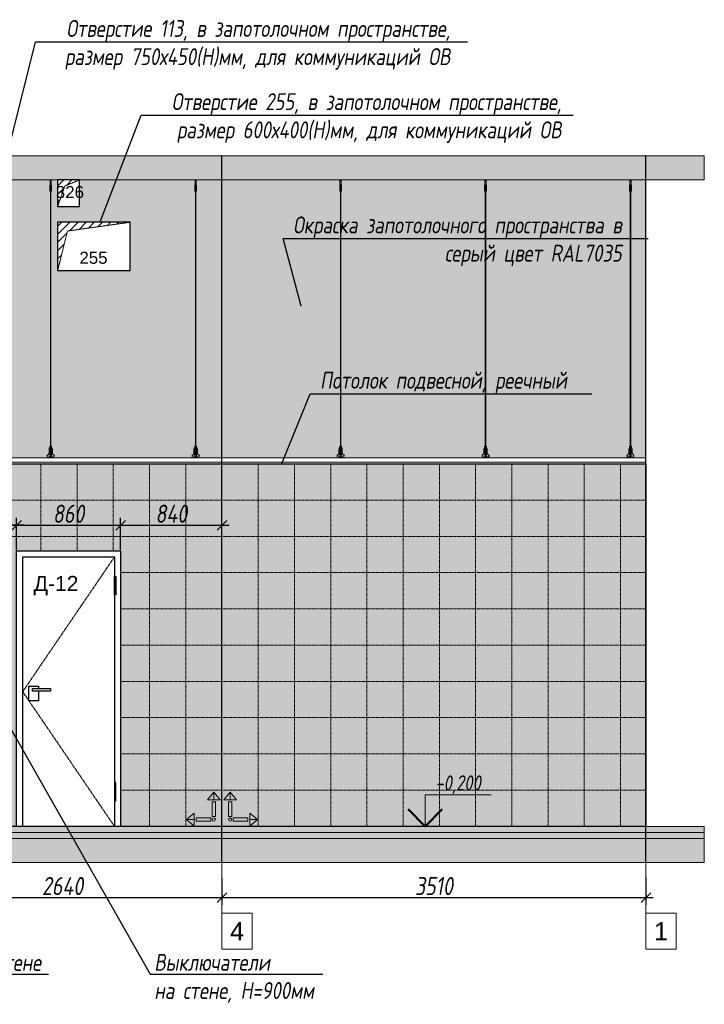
# Model space of a CAD drawing. Header units: millimetres. Extents: x -57162 to 485422, y -209335 to -9481.
# Tile 227 of 256: x 228015 to 233684, y -201259 to -193110. Entities that reach past the tile are written whole.
import ezdxf
from ezdxf import colors
from ezdxf.entities.mleader import LeaderData, LeaderLine
from ezdxf.enums import TextEntityAlignment as Align
from ezdxf.math import Vec2, Vec3

# ---------------------------------------------------------------- set-up
doc = ezdxf.new("R2010")
doc.units = ezdxf.units.MM
doc.linetypes.add('( Hidden )', pattern=[0.375, 0.25, -0.125])
doc.linetypes.add('DASHDOT', pattern=[25.4, 12.7, -6.35, 0, -6.35])
doc.layers.get('Defpoints').update_dxf_attribs({"color": 31})
for name, color, linetype, lineweight in [('3_RC_Ceiling', 253, 'Continuous', 5), ('A-DETL-GENF', 7, 'Continuous', 5), ('dim_pot', 128, 'Continuous', 9), ('meb', 26, 'Continuous', 15)]:
    doc.layers.add(name, color=color, linetype=linetype, lineweight=lineweight)
for name, color, linetype, lineweight, true_color in [('dim_per', 7, 'Continuous', 9, 0x1c3800), ('dim_razv', 7, 'DASHDOT', 9, 0x183018), ('pol', 7, 'Continuous', 15, 0x55666d)]:
    doc.layers.add(name, color=color, linetype=linetype, lineweight=lineweight, true_color=true_color)
doc.styles.add('fl_iso paper', font='isocpeur.ttf', dxfattribs={"width": 0.8, "oblique": 10})
doc.styles.add('In tre', font='isocpeur.ttf', dxfattribs={"width": 0.8, "oblique": 10})
doc.styles.get("Standard").update_dxf_attribs({"font": 'arial.ttf'})
doc.dimstyles.new('In tre 1_50', dxfattribs={"dimtxt": 150, "dimasz": 80, "dimexe": 60, "dimexo": 10, "dimgap": 20, "dimtad": 1, "dimdec": 0, "dimrnd": 5, "dimzin": 0, "dimdsep": 46, "dimtxsty": 'fl_iso paper', "dimblk": 'OBLIQUE', "dimcen": 0, "dimdle": 60, "dimadec": 0, "dimazin": 0, "dimtfac": 1, "dimtdec": 0, "dimtofl": 0, "dimtmove": 1, "dimatfit": 1, "dimfxl": 40, "dimtolj": 1, "dimtzin": 0, "dimarcsym": 1})

# ---------------------------------------------------------------- blocks, each defined once
blk = doc.blocks.new('*U957')
at = {"layer": 'dim_razv', "color": 253, "ltscale": 0.3, "transparency": 33554687}
blk.add_lwpolyline([(0, -1500), (0, 1500)], dxfattribs=at)
blk = doc.blocks.new('*U958')
at = {"layer": 'dim_pot', "color": 0, "linetype": 'ByBlock', "lineweight": -2, "transparency": 16777216}
for p in [(0, 0), (300, 0), (600, 0), (900, 0), (1200, 0), (1500, 0), (1800, 0), (2100, 0), (2400, 0), (2700, 0), (3000, 0)]:
    blk.add_blockref('*U957', p, dxfattribs=at)
blk = doc.blocks.new('*U906')
at = {"layer": '3_RC_Ceiling', "ltscale": 20}
for p, q in [((490274.8, -63310.2), (490274.8, -63370.1)), ((490279.8, -63305.3), (490279.8, -63324.4)), ((490284.8, -63310.2), (490284.8, -63370.1)), ((490272.3, -63362.5), (490277.8, -63362.5)), ((490272.3, -63391), (490277.8, -63391)), ((490284.8, -63348.3), (490274.8, -63348.3)), ((490284.8, -63370.1), (490274.8, -63370.1)), ((490277.8, -63349.5), (490277.8, -63370.1)), ((490277.8, -63397.8), (490277.8, -63357.1)), ((490281.8, -63349.5), (490281.8, -63370.1)), ((490281.8, -63397.8), (490281.8, -63357)), ((490281.8, -63362.5), (490287.3, -63362.5)), ((490281.8, -63391), (490287.3, -63391)), ((490277.9, -65491.9), (490277.8, -63404)), ((490281.9, -65491.9), (490281.8, -63404.1)), ((490277.9, -65511.1), (490277.9, -65482.6)), ((490277.9, -65559.3), (490277.9, -65518.6)), ((490281.9, -65511.1), (490281.9, -65482.6)), ((490281.9, -65559.4), (490281.9, -65518.6)), ((490272.4, -65524.1), (490277.9, -65524.1)), ((490272.4, -65552.6), (490277.9, -65552.6)), ((490285.6, -65568.8), (490274.1, -65568.8)), ((490274.1, -65586.8), (490274.1, -65597.8)), ((490274.1, -65597.8), (490274.1, -65604.3)), ((490276.5, -65574.8), (490276.5, -65571.4)), ((490277.9, -65570.9), (490277, -65570.9)), ((490277.9, -65575.3), (490277, -65575.3)), ((490277.4, -65574.8), (490277.3, -65570.9)), ((490277.9, -65574.8), (490277.4, -65574.8)), ((490277.9, -65582.5), (490277.9, -65566.3)), ((490281.9, -65524.1), (490287.4, -65524.1)), ((490281.9, -65552.6), (490287.4, -65552.6)), ((490281.9, -65582.5), (490281.9, -65566.3)), ((490282.8, -65570.9), (490281.9, -65570.9)), ((490282.4, -65574.8), (490281.9, -65574.8)), ((490282.8, -65575.3), (490281.9, -65575.3)), ((490282.4, -65574.8), (490282.4, -65570.9)), ((490283.3, -65574.8), (490283.3, -65571.4)), ((490285.6, -65586.8), (490285.6, -65597.8)), ((490285.6, -65597.8), (490285.6, -65604.3))]:
    blk.add_line(p, q, dxfattribs=at)
at = {"layer": '3_RC_Ceiling', "ltscale": 20, "elevation": -5.1}
blk.add_lwpolyline([(490272.3, -63351.8), (490272.3, -63402.6, 0.311691), (490287.3, -63402.6), (490287.3, -63351.8, 0.333333)], format="xyb", close=True, dxfattribs=at)
at = {"layer": '3_RC_Ceiling', "ltscale": 20}
for points in [[(490282, -63357.5, 0.15158), (490281.8, -63357.1, 0.106977), (490281.4, -63356.6, 0.07462), (490280.7, -63356.3, 0.061287), (490279.8, -63356.2, 0.061287), (490279, -63356.3, 0.07462), (490278.3, -63356.6, 0.106977), (490277.8, -63357.1, 0.15158), (490277.7, -63357.5, 0.156429), (490277.8, -63358, 0.106977)], [(490282, -63397.3, -0.15158), (490281.8, -63397.7, -0.106977), (490281.4, -63398.2, -0.07462), (490280.7, -63398.5, -0.061287), (490279.8, -63398.6, -0.061287), (490279, -63398.5, -0.07462), (490278.3, -63398.2, -0.106977), (490277.8, -63397.7, -0.15158), (490277.7, -63397.3, -0.156429), (490277.8, -63396.8, -0.106977)], [(490282, -63357.5, -0.164855), (490281.8, -63358, -0.106977)], [(490281.8, -63396.8, -0.164855), (490282, -63397.3, -0.15158)], [(490282, -65519.1, 0.15158), (490281.9, -65518.6, 0.106977), (490281.4, -65518.2, 0.07462), (490280.7, -65517.9, 0.061287), (490279.9, -65517.8, 0.061287), (490279, -65517.9, 0.07462), (490278.3, -65518.2, 0.106977), (490277.8, -65518.6, 0.15158), (490277.7, -65519.1, 0.156429), (490277.9, -65519.6, 0.106977)], [(490282, -65519.1, -0.164855), (490281.9, -65519.6, -0.106977)], [(490287.4, -65524.7, -0.160742), (490293.9, -65538), (490293.9, -65568.4, 0.196304), (490301, -65585.9, -0.186577), (490301.9, -65587.9, 0.403263), (490303.4, -65589.3), (490303.4, -65589.3, 0.315299), (490304.8, -65588.4), (490305, -65587.7, -0.253979), (490306.1, -65586.8, -0.113914), (490306.5, -65586.8, -0.349227), (490307.7, -65588.2), (490307.7, -65590.4, -0.065543), (490307.5, -65591.7), (490306.1, -65596.9, -0.339454), (490296.4, -65604.3), (490263.3, -65604.3, -0.339454), (490253.6, -65596.9), (490252.2, -65591.7, -0.065543), (490252, -65590.4), (490252, -65588.2, -0.349227), (490253.2, -65586.8, -0.113914), (490253.6, -65586.8, -0.253979), (490254.7, -65587.7), (490254.9, -65588.4, 0.315299), (490256.4, -65589.3), (490256.4, -65589.3, 0.403263), (490257.9, -65587.9, -0.186577), (490258.7, -65585.9, 0.196304), (490265.9, -65568.4), (490265.9, -65538, -0.160742), (490272.4, -65524.7)], [(490285.6, -65588.8), (490286.4, -65588.8, 0.414214), (490286.9, -65588.3), (490286.9, -65587.3, 0.414214), (490286.4, -65586.8), (490273.4, -65586.8, 0.414214), (490272.9, -65587.3), (490272.9, -65588.3, 0.414214), (490273.4, -65588.8), (490274.1, -65588.8)], [(490285.6, -65595.8), (490286.4, -65595.8, -0.414214), (490286.9, -65596.3), (490286.9, -65597.3, -0.414214), (490286.4, -65597.8), (490273.4, -65597.8, -0.414214), (490272.9, -65597.3), (490272.9, -65596.3, -0.414214), (490273.4, -65595.8), (490274.1, -65595.8)], [(490282, -65558.9, -0.15158), (490281.9, -65559.3, -0.106977), (490281.4, -65559.8, -0.07462), (490280.7, -65560.1, -0.061287), (490279.9, -65560.2, -0.061287), (490279, -65560.1, -0.07462), (490278.3, -65559.8, -0.106977), (490277.8, -65559.3, -0.15158), (490277.7, -65558.9, -0.156429), (490277.9, -65558.4, -0.106977)], [(490281.9, -65558.4, -0.164855), (490282, -65558.9, -0.15158)], [(490285.6, -65604.3), (490285.6, -65605.3, -0.414214), (490282.6, -65608.3), (490277.1, -65608.3, -0.414214), (490274.1, -65605.3), (490274.1, -65604.3)]]:
    blk.add_lwpolyline(points, format="xyb", dxfattribs=at)
blk.add_lwpolyline([(490272.4, -65513.4), (490272.4, -65564.2, 0.311691), (490287.4, -65564.2), (490287.4, -65513.4, 0.333333)], format="xyb", close=True, dxfattribs=at)
at = {"layer": '3_RC_Ceiling', "ltscale": 20, "const_width": 2.22}
blk.add_lwpolyline([(490307.6, -65584.7, -1), (490312.1, -65584.7), (490312.1, -65586.3, -0.267949), (490311.4, -65587.5, 0.57735), (490311.4, -65589.9, -0.267949), (490312.1, -65591.1), (490312.1, -65593.7, -0.267949), (490311.4, -65594.9, 0.57735), (490311.4, -65597.3, -0.267949), (490312.1, -65598.5), (490312.1, -65601.2, -0.267949), (490311.4, -65602.4, 0.57735), (490311.4, -65604.8, -0.267949), (490312.1, -65606), (490312.1, -65608.8, -0.414214), (490310.7, -65610.2), (490304.5, -65610.2, -0.247529), (490303.3, -65609.6, 0.247529), (490302.2, -65609), (490298.3, -65609, 0.247529), (490297.1, -65609.6, -0.247529), (490296, -65610.2), (490282.3, -65610.2, -0.267949), (490281.1, -65609.5, 0.57735), (490278.7, -65609.5, -0.267949), (490277.5, -65610.2), (490263.7, -65610.2, -0.247529), (490262.6, -65609.6, 0.247529), (490261.4, -65609), (490257.6, -65609, 0.247529), (490256.4, -65609.6, -0.247529), (490255.3, -65610.2), (490249, -65610.2, -0.414214), (490247.6, -65608.8), (490247.6, -65606, -0.267949), (490248.3, -65604.8, 0.57735), (490248.3, -65602.4, -0.267949), (490247.6, -65601.2), (490247.6, -65598.5, -0.267949), (490248.3, -65597.3, 0.57735), (490248.3, -65594.9, -0.267949), (490247.6, -65593.7), (490247.6, -65591.1, -0.267949), (490248.3, -65589.9, 0.57735), (490248.3, -65587.5, -0.267949), (490247.6, -65586.3), (490247.6, -65584.7, -1), (490252.1, -65584.7, -1)], format="xyb", dxfattribs=at)
at = {"layer": '3_RC_Ceiling', "ltscale": 20, "flags": 128}
blk.add_lwpolyline([(490285.6, -65586.8, -0.414214), (490286.1, -65586.3), (490286.6, -65586.3), (490286.6, -65573.3), (490286.1, -65573.3, -0.414214), (490285.6, -65572.8), (490285.6, -65567.9), (490274.1, -65567.9), (490274.1, -65572.8, -0.414214), (490273.6, -65573.3), (490273.1, -65573.3), (490273.1, -65586.3), (490273.6, -65586.3, -0.414214), (490274.1, -65586.8)], format="xyb", dxfattribs=at)
at = {"layer": '3_RC_Ceiling', "ltscale": 20}
for centre in [(490279.8, -63366.3), (490279.8, -63386.3), (490279.9, -65527.8), (490279.9, -65547.8)]:
    blk.add_circle(centre, 1.6, dxfattribs=at)
for centre, radius, start, end in [((490279.8, -63376.3), 2.8, 131.81165, 228.19115), ((490279.8, -63376.3), 2.8, 131.81165, 228.19115), ((490279.8, -63376.3), 2.8, 48.19102, 131.81165), ((490279.8, -63376.3), 2.8, 228.19115, 311.81178), ((490279.8, -63376.3), 2.8, 311.81178, 48.19102), ((490277, -65571.4), 0.5, 90.0014, 180.0014), ((490277, -65574.8), 0.5, 180.0014, 270.0014), ((490279.9, -65537.8), 2.8, 131.81165, 228.19115), ((490279.9, -65537.8), 2.8, 131.81165, 228.19115), ((490278.4, -65582.5), 0.531, 180.0014, 219.64067), ((490279.9, -65537.8), 2.8, 48.19102, 131.81165), ((490279.9, -65537.8), 2.8, 228.19115, 311.81178), ((490279.1, -65581.9), 1.44, 219.64067, 243.43635), ((490279.6, -65581), 2.48, 243.43635, 258.30048), ((490279.9, -65579.5), 3.99, 258.30048, 270.0014), ((490279.9, -65579.5), 3.99, 270.0014, 281.70232), ((490280.2, -65581), 2.48, 281.70232, 296.56645), ((490280.6, -65581.9), 1.44, 296.56645, 320.36213), ((490279.9, -65537.8), 2.8, 311.81178, 48.19102), ((490281.3, -65582.5), 0.531, 320.36213, 0.0014), ((490282.8, -65571.4), 0.5, 0.0014, 90.0014), ((490282.8, -65574.8), 0.5, 270.0014, 0.0014)]:
    blk.add_arc(centre, radius, start, end, dxfattribs=at)
blk = doc.blocks.new('_Oblique')
at = {"color": 0, "linetype": 'ByBlock', "lineweight": -2}
blk.add_line((-0.5, -0.5), (0.5, 0.5), dxfattribs=at)
blk = doc.blocks.new('*D965')
at = {"layer": 'Defpoints', "color": 0, "linetype": 'ByBlock', "transparency": 16777216}
for p in [(227050.4, -200204.2), (229690.4, -200214.2), (229690.4, -200375.5)]:
    blk.add_point(p, dxfattribs=at)
at = {"layer": 'dim_razv', "color": 0, "linetype": 'ByBlock', "lineweight": -2, "transparency": 16777216}
for p, q in [((227050.4, -200214.2), (227050.4, -200435.5)), ((229690.4, -200224.2), (229690.4, -200435.5)), ((226990.4, -200375.5), (229750.4, -200375.5))]:
    blk.add_line(p, q, dxfattribs=at)
at = {"layer": 'dim_razv', "color": 0, "linetype": 'ByBlock', "lineweight": -2, "transparency": 16777216, "xscale": 80, "yscale": 80, "zscale": 80, "rotation": 180}
blk.add_blockref('_Oblique', (227050.4, -200375.5), dxfattribs=at)
at = {"layer": 'dim_razv', "color": 0, "linetype": 'ByBlock', "lineweight": -2, "transparency": 16777216, "xscale": 80, "yscale": 80, "zscale": 80}
blk.add_blockref('_Oblique', (229690.4, -200375.5), dxfattribs=at)
at = {"layer": 'dim_razv', "color": 0, "linetype": 'ByBlock', "transparency": 16777216, "insert": (228370.4, -200280.5), "char_height": 150, "attachment_point": 5, "style": 'fl_iso paper'}
blk.add_mtext('\\A1;2640', dxfattribs=at)
blk = doc.blocks.new('*D966')
at = {"layer": 'Defpoints', "color": 0, "linetype": 'ByBlock', "transparency": 16777216}
for p in [(229690.4, -200204.2), (233200.4, -200199.8), (233200.4, -200375.5)]:
    blk.add_point(p, dxfattribs=at)
at = {"layer": 'dim_razv', "color": 0, "linetype": 'ByBlock', "lineweight": -2, "transparency": 16777216}
for p, q in [((229690.4, -200214.2), (229690.4, -200435.5)), ((233200.4, -200209.8), (233200.4, -200435.5)), ((229630.4, -200375.5), (233260.4, -200375.5))]:
    blk.add_line(p, q, dxfattribs=at)
at = {"layer": 'dim_razv', "color": 0, "linetype": 'ByBlock', "lineweight": -2, "transparency": 16777216, "xscale": 80, "yscale": 80, "zscale": 80, "rotation": 180}
blk.add_blockref('_Oblique', (229690.4, -200375.5), dxfattribs=at)
at = {"layer": 'dim_razv', "color": 0, "linetype": 'ByBlock', "lineweight": -2, "transparency": 16777216, "xscale": 80, "yscale": 80, "zscale": 80}
blk.add_blockref('_Oblique', (233200.4, -200375.5), dxfattribs=at)
at = {"layer": 'dim_razv', "color": 0, "linetype": 'ByBlock', "transparency": 16777216, "insert": (231445.4, -200280.5), "char_height": 150, "attachment_point": 5, "style": 'fl_iso paper'}
blk.add_mtext('\\A1;3510', dxfattribs=at)
blk = doc.blocks.new('*D967')
at = {"layer": 'Defpoints', "color": 0, "linetype": 'ByBlock', "transparency": 16777216}
for p in [(228850.4, -197293.8), (227990.4, -197506.3), (228850.4, -197506.3)]:
    blk.add_point(p, dxfattribs=at)
at = {"layer": 'dim_razv', "color": 0, "linetype": 'ByBlock', "lineweight": -2, "transparency": 16777216}
for p, q in [((227930.4, -197293.8), (228910.4, -197293.8)), ((227990.4, -197496.3), (227990.4, -197233.8)), ((228850.4, -197496.3), (228850.4, -197233.8))]:
    blk.add_line(p, q, dxfattribs=at)
at = {"layer": 'dim_razv', "color": 0, "linetype": 'ByBlock', "lineweight": -2, "transparency": 16777216, "xscale": 80, "yscale": 80, "zscale": 80, "rotation": 180}
blk.add_blockref('_Oblique', (227990.4, -197293.8), dxfattribs=at)
at = {"layer": 'dim_razv', "color": 0, "linetype": 'ByBlock', "lineweight": -2, "transparency": 16777216, "xscale": 80, "yscale": 80, "zscale": 80}
blk.add_blockref('_Oblique', (228850.4, -197293.8), dxfattribs=at)
at = {"layer": 'dim_razv', "color": 0, "linetype": 'ByBlock', "transparency": 16777216, "insert": (228420.4, -197198.8), "char_height": 150, "attachment_point": 5, "style": 'fl_iso paper'}
blk.add_mtext('\\A1;860', dxfattribs=at)
blk = doc.blocks.new('*D968')
at = {"layer": 'Defpoints', "color": 0, "linetype": 'ByBlock', "transparency": 16777216}
for p in [(229690.4, -197293.8), (229690.4, -197293.8), (228850.4, -197506.3)]:
    blk.add_point(p, dxfattribs=at)
at = {"layer": 'dim_razv', "color": 0, "linetype": 'ByBlock', "lineweight": -2, "transparency": 16777216}
for p, q in [((228790.4, -197293.8), (229750.4, -197293.8)), ((228850.4, -197496.3), (228850.4, -197233.8)), ((229690.4, -197283.8), (229690.4, -197233.8))]:
    blk.add_line(p, q, dxfattribs=at)
at = {"layer": 'dim_razv', "color": 0, "linetype": 'ByBlock', "lineweight": -2, "transparency": 16777216, "xscale": 80, "yscale": 80, "zscale": 80, "rotation": 180}
blk.add_blockref('_Oblique', (228850.4, -197293.8), dxfattribs=at)
at = {"layer": 'dim_razv', "color": 0, "linetype": 'ByBlock', "lineweight": -2, "transparency": 16777216, "xscale": 80, "yscale": 80, "zscale": 80}
blk.add_blockref('_Oblique', (229690.4, -197293.8), dxfattribs=at)
at = {"layer": 'dim_razv', "color": 0, "linetype": 'ByBlock', "transparency": 16777216, "insert": (229270.4, -197198.8), "char_height": 150, "attachment_point": 5, "style": 'fl_iso paper'}
blk.add_mtext('\\A1;840', dxfattribs=at)
blk = doc.blocks.new('*D969')
at = {"layer": 'Defpoints', "color": 0, "linetype": 'ByBlock', "transparency": 16777216}
for p in [(227050.4, -197293.8), (227050.4, -197293.8), (227990.4, -197506.3)]:
    blk.add_point(p, dxfattribs=at)
at = {"layer": 'dim_razv', "color": 0, "linetype": 'ByBlock', "lineweight": -2, "transparency": 16777216}
for p, q in [((228050.4, -197293.8), (226990.4, -197293.8)), ((227050.4, -197283.8), (227050.4, -197233.8)), ((227990.4, -197496.3), (227990.4, -197233.8))]:
    blk.add_line(p, q, dxfattribs=at)
at = {"layer": 'dim_razv', "color": 0, "linetype": 'ByBlock', "lineweight": -2, "transparency": 16777216, "xscale": 80, "yscale": 80, "zscale": 80, "rotation": 180}
blk.add_blockref('_Oblique', (227050.4, -197293.8), dxfattribs=at)
at = {"layer": 'dim_razv', "color": 0, "linetype": 'ByBlock', "lineweight": -2, "transparency": 16777216, "xscale": 80, "yscale": 80, "zscale": 80}
blk.add_blockref('_Oblique', (227990.4, -197293.8), dxfattribs=at)
at = {"layer": 'dim_razv', "color": 0, "linetype": 'ByBlock', "transparency": 16777216, "insert": (227520.4, -197198.8), "char_height": 150, "attachment_point": 5, "style": 'fl_iso paper'}
blk.add_mtext('\\A1;940', dxfattribs=at)
blk = doc.blocks.new('1')
at = {"layer": 'pol', "linetype": 'ByBlock'}
h = blk.add_hatch(color=1, dxfattribs=at)
h.paths.add_polyline_path([(35776.4, 73135.4), (35803.1, 73135.4), (35803.1, 73259), (35776.4, 73259)])
h.paths.add_polyline_path([(35789.8, 73274.6), (35843.2, 73274.6), (35789.8, 73338.2)])
h.paths.add_polyline_path([(35789.8, 73274.6), (35736.3, 73274.6), (35789.8, 73338.2)])
edge = h.paths.add_edge_path()
edge.add_arc((35789.8, 73110.5), 13.4, 0, 360)
h = blk.add_hatch(color=1, dxfattribs=at)
h.paths.add_polyline_path([(35813.3, 73097.1), (35813.3, 73123.9), (35936.9, 73123.9), (35936.9, 73097.1)])
h.paths.add_polyline_path([(35952.5, 73110.5), (35952.5, 73164), (36016.1, 73110.5)])
h.paths.add_polyline_path([(35952.5, 73110.5), (35952.5, 73057), (36016.1, 73110.5)])
at = {"layer": 'pol', "color": 1, "linetype": 'ByBlock'}
for points in [[(35789.8, 73274.6), (35736.3, 73274.6), (35789.8, 73338.2), (35789.8, 73274.6)], [(35789.8, 73274.6), (35843.2, 73274.6), (35789.8, 73338.2), (35789.8, 73274.6)], [(35952.5, 73110.5), (35952.5, 73164), (36016.1, 73110.5), (35952.5, 73110.5)], [(35952.5, 73110.5), (35952.5, 73057), (36016.1, 73110.5), (35952.5, 73110.5)]]:
    blk.add_lwpolyline(points, dxfattribs=at)
for points in [[(35776.4, 73135.4), (35803.1, 73135.4), (35803.1, 73259), (35776.4, 73259)], [(35813.3, 73097.1), (35813.3, 73123.9), (35936.9, 73123.9), (35936.9, 73097.1)]]:
    blk.add_lwpolyline(points, close=True, dxfattribs=at)
blk.add_circle((35789.8, 73110.5), 13.4, dxfattribs=at)
blk = doc.blocks.new('*U1969')
for p, q in [((5, 10), (5, 15.19)), ((5, 15.19), (15.92, 15.19)), ((0, 10), (10, 10))]:
    blk.add_line(p, q)
at = {"lineweight": 50}
for q in [(2.17, 12.83), (7.83, 12.83)]:
    blk.add_line((5, 10), q, dxfattribs=at)
at = {"style": 'In tre', "oblique": 10, "width": 0.8}
blk.add_attdef('ВЫСОТА', text='', height=2.5, dxfattribs=at).set_placement((10.46, 15.19), align=Align.BOTTOM_CENTER)

msp = doc.modelspace()

# ---------------------------------------------------------------- hatches: boundary and pattern name
at = {"linetype": '( Hidden )', "lineweight": 13, "ltscale": 1000}
h = msp.add_hatch(dxfattribs=at)
h.set_pattern_fill('ANSI31', color=253, scale=15)
h.set_pattern_definition([(45, (59706.83, 1600), (-33.6759605, 33.6759605), [])])
h.paths.add_polyline_path([(228329.6, -194656.3), (228329.6, -194436.3), (228509.6, -194436.3), (228389.2, -194486.2)])
h = msp.add_hatch(dxfattribs=at)
h.set_pattern_fill('ANSI31', color=253, scale=15)
h.set_pattern_definition([(45, (59706.83, 1200), (-33.6759605, 33.6759605), [])])
h.paths.add_polyline_path([(228329.6, -195186.3), (228329.6, -194786.3), (228929.6, -194786.3), (228411.8, -194858.6)])
at = {"layer": 'A-DETL-GENF'}
h = msp.add_hatch(dxfattribs=at)
h.set_pattern_fill('ANSI35', color=256, scale=20, style=0)
h.set_pattern_definition([(45, (100341.2, -201977.55), (-89.80256, 89.80256), []), (45, (100431.01, -201977.55), (-89.80256, 89.80256), [158.75, -31.75, 0, -31.75])])
h.paths.add_polyline_path([(220415.4, -194436.3), (233683.9, -194436.3), (233683.9, -194236.3), (220415.4, -194236.3)])
h = msp.add_hatch(dxfattribs=at)
h.set_pattern_fill('AR-CONC', color=256, style=0)
h.set_pattern_definition([(50, (100341.2, -207627.55), (182.18467, -15.93909), [19.05, -209.55]), (355, (100341.2, -207627.55), (-35.24342, 191.05685), [15.24, -167.64058]), (100.45144, (100356.39, -207628.88), (146.94125, 175.11775), [16.19, -178.09024]), (46.1842, (100341.2, -207576.75), (271.07904, -42.04233), [28.575, -314.325]), (96.63556, (100363.8, -207580.25), (237.40413, 247.4261), [24.285, -267.1356]), (351.18415, (100341.2, -207576.75), (237.40413, 247.4261), [22.85997, -251.45973]), (21, (100366.6, -207589.45), (151.61439, -102.2652), [19.05, -209.55]), (326, (100366.6, -207589.45), (61.80203, 184.18797), [15.24, -167.64]), (71.45144, (100379.24, -207597.97), (213.41642, 81.92277), [16.19, -178.08994]), (37.5, (100341.206, -207627.55), (3.088603, 84.55504), [0, -165.608, 0, -170.18, 0, -168.275]), (7.5, (100341.21, -207627.55), (66.81966, 100.180575), [0, -97.028, 0, -161.798, 0, -64.135]), (327.5, (100284.564, -207627.55), (135.590595, -5.728744), [0, -63.5, 0, -198.12, 0, -262.89]), (317.5, (100259.16, -207627.55), (148.12918, 25.42649), [0, -82.55, 0, -131.572, 0, -186.69])])
h.paths.add_polyline_path([(220415.4, -199836.3), (233683.9, -199836.3), (233683.9, -199786.3), (220415.4, -199786.3)])
h = msp.add_hatch(dxfattribs=at)
h.set_pattern_fill('ANSI35', color=256, scale=10, style=0)
h.set_pattern_definition([(45, (100341.206, -207627.55), (-44.90128, 44.90128), []), (45, (100386.11, -207627.55), (-44.90128, 44.90128), [79.375, -15.875, 0, -15.875])])
h.paths.add_polyline_path([(233683.9, -199886.3), (220415.4, -199886.3), (220415.4, -199836.3), (233683.9, -199836.3)])
h = msp.add_hatch(dxfattribs=at)
h.set_pattern_fill('ANSI35', color=256, scale=20, style=0)
h.set_pattern_definition([(45, (100341.2, -207627.55), (-89.80256, 89.80256), []), (45, (100431.01, -207627.55), (-89.80256, 89.80256), [158.75, -31.75, 0, -31.75])])
h.paths.add_polyline_path([(220415.4, -200086.3), (233683.9, -200086.3), (233683.9, -199886.3), (220415.4, -199886.3)])
at = {"layer": 'dim_razv', "linetype": 'ByBlock', "true_color": 0xd9d9d9, "transparency": 33554687}
h = msp.add_hatch(color=254, dxfattribs=at)
h.dxf.hatch_style = 1
h.paths.add_polyline_path([(220900.4, -194436.3), (233200.4, -194436.3), (233200.4, -196736.3), (220900.4, -196736.3)])
h.paths.add_polyline_path([(224360.4, -195386.3), (225060.4, -195386.3), (225060.4, -194986.3), (224360.4, -194986.3)], flags=16)
h.paths.add_polyline_path([(225990.4, -195726.3), (226290.4, -195726.3), (226290.4, -195576.3), (225990.4, -195576.3)], flags=16)
h.paths.add_polyline_path([(226290.4, -195136.3), (226890.4, -195136.3), (226890.4, -194786.3), (226290.4, -194786.3)], flags=16)
h.paths.add_polyline_path([(228329.6, -195186.3), (228929.6, -195186.3), (228929.6, -194786.3), (228329.6, -194786.3)], flags=16)
h.paths.add_polyline_path([(227129.6, -196306.3), (227879.6, -196306.3), (227879.6, -195856.3), (227129.6, -195856.3)], flags=16)
h.paths.add_polyline_path([(228329.6, -194656.3), (228509.6, -194656.3), (228509.6, -194436.3), (228329.6, -194436.3)], flags=16)
at = {"layer": 'dim_razv', "true_color": 0xffffff, "transparency": 33554687}
h = msp.add_hatch(dxfattribs=at)
h.set_pattern_fill('AR-SAND', scale=2, angle=315)
h.set_pattern_definition([(352.5, (120932.77, 10341.21), (66.950698, 71.47627), [0, -77.216, 0, -86.36, 0, -82.55]), (322.5, (120932.77, 10341.21), (164.94657, 37.802186), [0, -41.656, 0, -69.596, 0, -26.67]), (282.5, (120888.59, 10385.395), (112.066462, -111.659965), [0, -25.4, 0, -91.44, 0, -119.38]), (272.5, (120888.59, 10385.4), (139.51016, -76.45622), [0, -12.7, 0, -59.944, 0, -68.58])])
h.paths.add_polyline_path([(220900.4, -196786.3), (233200.4, -196786.3), (233200.4, -199786.3), (220900.4, -199786.3)])
h.paths.add_polyline_path([(227990.4, -197506.3), (228850.4, -197506.3), (228850.4, -199786.3), (227990.4, -199786.3)], flags=16)
h.paths.add_polyline_path([(221460.4, -197506.3), (222320.4, -197506.3), (222320.4, -199786.3), (221460.4, -199786.3)], flags=16)

# ---------------------------------------------------------------- linework, layer by layer
at = {"lineweight": 13}
for points in [[(220415.4, -194436.3), (233683.9, -194436.3), (233683.9, -194236.3), (220415.4, -194236.3)], [(233200.4, -196736.3), (220900.4, -196736.3), (220900.4, -196771.3), (233200.4, -196771.3)], [(220900.4, -196786.3), (233200.4, -196786.3), (233200.4, -196771.3), (220900.4, -196771.3)], [(227990.4, -199786.3), (228850.4, -199786.3), (228850.4, -197506.3), (227990.4, -197506.3)], [(220415.4, -199836.3), (233683.9, -199836.3), (233683.9, -199786.3), (220415.4, -199786.3)], [(233683.9, -199886.3), (220415.4, -199886.3), (220415.4, -199836.3), (233683.9, -199836.3)], [(220415.4, -200086.3), (233683.9, -200086.3), (233683.9, -199886.3), (220415.4, -199886.3)]]:
    msp.add_lwpolyline(points, close=True, dxfattribs=at)
at = {"lineweight": 30}
for points in [[(229690.4, -200086.3), (229690.4, -194236.3)], [(233200.4, -200086.3), (233200.4, -194236.3)]]:
    msp.add_lwpolyline(points, dxfattribs=at)
at = {"linetype": 'ByBlock'}
for points in [[(228329.6, -194656.3), (228509.6, -194656.3), (228509.6, -194436.3), (228329.6, -194436.3)], [(228329.6, -195186.3), (228929.6, -195186.3), (228929.6, -194786.3), (228329.6, -194786.3)], [(220900.4, -196786.3), (233200.4, -196786.3), (233200.4, -199786.3), (220900.4, -199786.3)], [(227990.4, -197506.3), (228850.4, -197506.3), (228850.4, -199786.3), (227990.4, -199786.3)], [(228040.4, -197556.3), (228800.4, -197556.3), (228800.4, -199786.3), (228040.4, -199786.3)], [(228800.4, -197718.7), (228810.4, -197718.7), (228810.4, -197868.7), (228800.4, -197868.7)], [(228120.4, -198646.3), (228270.4, -198646.3), (228270.4, -198666.3), (228120.4, -198666.3)], [(228800.4, -199574), (228810.4, -199574), (228810.4, -199424), (228800.4, -199424)]]:
    msp.add_lwpolyline(points, close=True, dxfattribs=at)
at = {"color": 253, "linetype": '( Hidden )', "lineweight": 13, "ltscale": 15}
for points in [[(228329.6, -194656.3), (228329.6, -194436.3), (228509.6, -194436.3), (228389.2, -194486.2)], [(228329.6, -195186.3), (228329.6, -194786.3), (228929.6, -194786.3), (228411.8, -194858.6)]]:
    msp.add_lwpolyline(points, close=True, dxfattribs=at)
msp.add_lwpolyline([(228800.4, -197556.3), (228040.4, -198671.3), (228800.4, -199786.3)], dxfattribs=at)
at = {"linetype": 'ByBlock'}
msp.add_lwpolyline([(228170.4, -198666.3), (228170.4, -198746.3), (228090.4, -198746.3), (228090.4, -198626.3), (228170.4, -198626.3), (228170.4, -198646.3)], dxfattribs=at)
at = {"layer": 'dim_razv', "linetype": 'ByBlock'}
msp.add_lwpolyline([(220900.4, -194436.3), (233200.4, -194436.3), (233200.4, -196736.3), (220900.4, -196736.3)], close=True, dxfattribs=at)
at = {"layer": 'dim_razv', "color": 253, "ltscale": 0.3, "transparency": 33554687}
for points in [[(228190.4, -197506.3), (228190.4, -196786.3)], [(228490.4, -197506.3), (228490.4, -196786.3)], [(228790.4, -197506.3), (228790.4, -196786.3)], [(229090.4, -199786.3), (229090.4, -196786.3)], [(229390.4, -199786.3), (229390.4, -196786.3)], [(233200.4, -197086.3), (220900.4, -197086.3)], [(233200.4, -197386.3), (220900.4, -197386.3)], [(228850.4, -197686.3), (233200.4, -197686.3)], [(228850.4, -197986.3), (233200.4, -197986.3)], [(228850.4, -198286.3), (233200.4, -198286.3)], [(228850.4, -198586.3), (233200.4, -198586.3)], [(228850.4, -198886.3), (233200.4, -198886.3)], [(228850.4, -199186.3), (233200.4, -199186.3)], [(228850.4, -199486.3), (233200.4, -199486.3)]]:
    msp.add_lwpolyline(points, dxfattribs=at)
at = {"layer": 'meb', "color": 10}
for points in [[(229690.4, -199500), (229690.4, -200804.2)], [(233200.4, -199500), (233200.4, -200804.2)]]:
    msp.add_lwpolyline(points, dxfattribs=at)
for points in [[(229690.4, -200804.2), (229940.4, -200804.2), (229940.4, -200504.2), (229690.4, -200504.2)], [(233200.4, -200804.2), (233450.4, -200804.2), (233450.4, -200504.2), (233200.4, -200504.2)]]:
    msp.add_lwpolyline(points, close=True, dxfattribs=at)

# ---------------------------------------------------------------- block references
at = {"linetype": 'ByBlock', "yscale": 0.9938708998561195, "zscale": 0.9938708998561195}
for p, xscale in [((265193, -272392.7), -0.9938708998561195), ((194187.8, -272392.7), 0.9938708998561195)]:
    msp.add_blockref('1', p, dxfattribs=dict(at, xscale=xscale))
at = {"layer": '3_RC_Ceiling'}
for p in [(-262007.4, -131126.1), (-260807.4, -131126.1), (-259607.4, -131126.1), (-258407.4, -131126.1), (-257207.4, -131126)]:
    msp.add_blockref('*U906', p, dxfattribs=at)
at = {"layer": 'dim_pot', "linetype": 'ByBlock'}
msp.add_blockref('*U958', (229990.4, -198286.3), dxfattribs=at)
at = {"layer": 'dim_razv', "linetype": 'ByBlock', "xscale": 50, "yscale": 50, "zscale": 50}
msp.add_blockref('*U1969', (231123, -200286.3), dxfattribs=at).add_auto_attribs({'ВЫСОТА': '-0,200'})

# ---------------------------------------------------------------- texts
at = {"linetype": 'ByBlock', "insert": (228316.5, -197794.4), "char_height": 125, "attachment_point": 5}
msp.add_mtext_dynamic_manual_height_columns('Д-12', width=726.14, gutter_width=12.5, heights=[0], dxfattribs=at)
at = {"layer": 'Defpoints', "lineweight": 13, "char_height": 100, "attachment_point": 5}
for s, insert in [('326', (228431.4, -194537)), ('255', (228626.6, -195080.8))]:
    msp.add_mtext_dynamic_manual_height_columns(s, width=219.763, gutter_width=12.5, heights=[0], dxfattribs=dict(at, insert=insert))
at = {"layer": 'meb', "color": 10, "char_height": 150, "attachment_point": 5}
for s, insert in [('4', (229815.4, -200654.2)), ('1', (233325.4, -200654.2))]:
    msp.add_mtext_dynamic_manual_height_columns(s, width=165.776, gutter_width=12.5, heights=[0], dxfattribs=dict(at, insert=insert))

# ---------------------------------------------------------------- dimensions: what is measured, and where the dimension line sits
at = {"layer": 'dim_razv', "linetype": 'ByBlock'}
for base, p1, p2, picture, middle in [((227050.4, -197293.8), (227990.4, -197506.3), (227050.4, -197293.8), '*D969', (227520.4, -197198.8)), ((228850.4, -197293.8), (227990.4, -197506.3), (228850.4, -197506.3), '*D967', (228420.4, -197198.8)), ((229690.4, -197293.8), (228850.4, -197506.3), (229690.4, -197293.8), '*D968', (229270.4, -197198.8)), ((229690.4, -200375.5), (227050.4, -200204.2), (229690.4, -200214.2), '*D965', (228370.4, -200280.5)), ((233200.4, -200375.5), (229690.4, -200204.2), (233200.4, -200199.8), '*D966', (231445.4, -200280.5))]:
    dim = msp.add_linear_dim(base=base, p1=p1, p2=p2, dimstyle='In tre 1_50', dxfattribs=at)
    dim.commit()
    dim.dimension.update_dxf_attribs({"geometry": picture, "text_midpoint": middle})

# ---------------------------------------------------------------- leaders
at = {"layer": 'dim_per', "linetype": 'ByBlock'}
ml = msp.add_multileader_mtext('Standard', dxfattribs=at)
ml.set_content('Отверстие 113, в запотолочном пространстве,\\Pразмер 750х450(Н)мм, для коммуникаций ОВ', color=256, style='fl_iso paper')
ml.set_leader_properties()
ml.build(insert=Vec2(0, 0))
ml.multileader.update_dxf_attribs({"text_left_attachment_type": 6, "text_right_attachment_type": 6, "dogleg_length": 252.8})
ctx = ml.context
ctx.base_point, ctx.char_height, ctx.plane_origin = Vec3(228204, -193294.2), 140, Vec3(230888.7, -191395)
ctx.left_attachment, ctx.right_attachment, ctx.text_align_type = 6, 6, 2
notes = []
notes.append((ctx, [(0, (1, 1, 0), (228145.5, -193294.2), (1, 0), 58.6, [(0, [(227504.6, -195856.3)], 0, [])])]))
ctx.mtext.insert, ctx.mtext.width, ctx.mtext.alignment, ctx.mtext.flow_direction = Vec3(231581, -193112.2), 3482.234, 3, 5
ml = msp.add_multileader_mtext('Standard', dxfattribs=at)
ml.set_content('Отверстие 255, в запотолочном пространстве,\\Pразмер 600х400(Н)мм, для коммуникаций ОВ', color=256, style='fl_iso paper')
ml.set_leader_properties()
ml.build(insert=Vec2(0, 0))
ml.multileader.update_dxf_attribs({"text_left_attachment_type": 6, "text_right_attachment_type": 6, "dogleg_length": 252.8})
ctx = ml.context
ctx.base_point, ctx.char_height, ctx.plane_origin = Vec3(229079.7, -193900.3), 140, Vec3(231764.3, -191395)
ctx.left_attachment, ctx.right_attachment, ctx.text_align_type = 6, 6, 2
notes.append((ctx, [(0, (1, 1, 0), (229021.1, -193900.3), (1, 0), 58.6, [(0, [(228679.4, -194786.3)], 0, [])])]))
ctx.mtext.insert, ctx.mtext.width, ctx.mtext.alignment, ctx.mtext.flow_direction = Vec3(232501.4, -193718.3), 3482.234, 3, 5
ml = msp.add_multileader_mtext('Standard', dxfattribs=at)
ml.set_content('Окраска запотолочного пространства в серый цвет RAL7035', color=256, style='fl_iso paper')
ml.set_leader_properties()
ml.build(insert=Vec2(0, 0))
ml.multileader.update_dxf_attribs({"text_left_attachment_type": 6, "text_right_attachment_type": 6, "dogleg_length": 252.8})
ctx = ml.context
ctx.base_point, ctx.char_height, ctx.plane_origin = Vec3(230257.9, -194920.7), 140, Vec3(234921.5, -198376.7)
ctx.left_attachment, ctx.right_attachment, ctx.text_align_type = 6, 6, 2
notes.append((ctx, [(0, (1, 1, 0), (230196.3, -194920.7), (1, 0), 61.6, [(0, [(230346.7, -195485.4)], 0, [])])]))
ctx.mtext.insert, ctx.mtext.width, ctx.mtext.alignment, ctx.mtext.flow_direction = Vec3(233000.6, -194738.7), 2929.416, 3, 5
ml = msp.add_multileader_mtext('Standard', dxfattribs=at)
ml.set_content('Потолок подвесной, реечный', color=256, style='fl_iso paper')
ml.set_leader_properties()
ml.build(insert=Vec2(0, 0))
ml.multileader.update_dxf_attribs({"text_left_attachment_type": 6, "text_right_attachment_type": 6, "dogleg_length": 252.8})
ctx = ml.context
ctx.base_point, ctx.char_height, ctx.plane_origin = Vec3(230504.6, -196206), 140, Vec3(229828.8, -194237.2)
ctx.left_attachment, ctx.right_attachment, ctx.text_align_type = 6, 6, 2
notes.append((ctx, [(0, (1, 1, 0), (230420, -196206), (1, 0), 84.6, [(0, [(230183.2, -196786.3)], 0, [])])]))
ctx.mtext.insert, ctx.mtext.alignment, ctx.mtext.flow_direction = Vec3(232546.5, -196024), 3, 5
ml = msp.add_multileader_mtext('Standard', dxfattribs=at)
ml.set_content('Розетки на стене', color=256, style='fl_iso paper')
ml.set_leader_properties()
ml.build(insert=Vec2(0, 0))
ml.multileader.update_dxf_attribs({"text_left_attachment_type": 6, "text_right_attachment_type": 6, "dogleg_length": 252.8})
ctx = ml.context
ctx.base_point, ctx.char_height, ctx.plane_origin = Vec3(226955.3, -201010.8), 140, Vec3(234542.5, -209479.3)
ctx.left_attachment, ctx.right_attachment = 6, 6
notes.append((ctx, [(1, (1, 1, 0), (226901.7, -201010.8), (1, 0), 53.6, [(1, [(226650.4, -199536.3), (224740.4, -198636.3)], 0, [])])]))
ctx.mtext.insert, ctx.mtext.width, ctx.mtext.flow_direction = Vec3(226957.3, -200842.8), 2183.265, 5
ml = msp.add_multileader_mtext('Standard', dxfattribs=at)
ml.set_content('Выключатели \\Pна стене, Н=900мм', color=256, style='fl_iso paper')
ml.set_leader_properties()
ml.build(insert=Vec2(0, 0))
ml.multileader.update_dxf_attribs({"text_left_attachment_type": 6, "text_right_attachment_type": 6, "dogleg_length": 252.8})
ctx = ml.context
ctx.base_point, ctx.char_height, ctx.plane_origin = Vec3(229127.9, -201009.7), 140, Vec3(239112.4, -201460.2)
ctx.left_attachment, ctx.right_attachment = 6, 6
notes.append((ctx, [(1, (1, 1, 0), (229095, -201009.7), (1, 0), 32.9, [(0, [(227919, -198936.3)], 0, [])])]))
ctx.mtext.insert, ctx.mtext.width, ctx.mtext.flow_direction = Vec3(229129.9, -200841.7), 2183.265, 5
for ctx, leaders in notes:
    for number, flags, end, landing, length, lines in leaders:
        leader = LeaderData()
        leader.index, (leader.has_last_leader_line, leader.has_dogleg_vector, leader.attachment_direction) = number, flags
        leader.last_leader_point, leader.dogleg_vector, leader.dogleg_length = Vec3(end), Vec3(landing), length
        for number, points, colour, breaks in lines:
            line = LeaderLine()
            line.index, line.vertices, line.color, line.breaks = number, Vec3.list(points), colors.encode_raw_color(colour), breaks
            leader.lines.append(line)
        ctx.leaders.append(leader)

doc.saveas('drawing.dxf')
